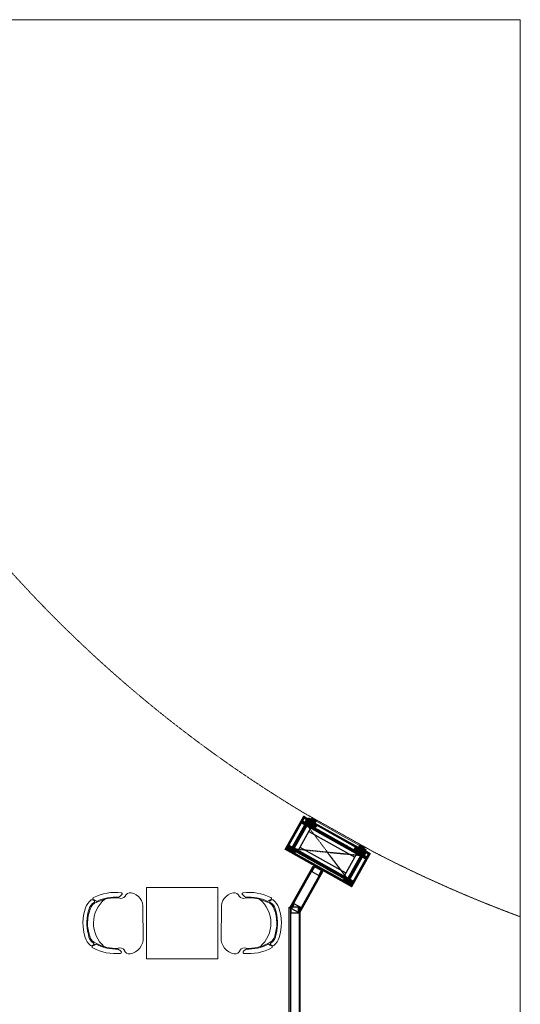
# Model space of a CAD drawing. Header units: millimetres. Extents: x 69858 to 162505, y 5570 to 25972.
# Tile 44 of 53: x 75312 to 79870, y 17014 to 25972. Entities that reach past the tile are written whole.
import ezdxf

# ---------------------------------------------------------------- set-up
doc = ezdxf.new("R2010")
doc.units = ezdxf.units.MM
doc.header["$LTSCALE"] = 2.5
doc.linetypes.add('( Hidden )', pattern=[0.375, 0.25, -0.125])
doc.linetypes.add('DASHED', pattern=[19.05, 12.7, -6.35])
for name, color, linetype in [('1', 1, 'Continuous'), ('2', 2, 'Continuous'), ('250', 250, 'Continuous'), ('6', 7, 'Continuous'), ('Arch', 7, 'Continuous'), ('PROPOSED M.S WORK', 150, 'Continuous')]:
    doc.layers.add(name, color=color, linetype=linetype)
for name, color, linetype, lineweight in [('8', 8, 'Continuous', 0), ('9', 9, 'Continuous', 0), ('A1-WOOD', 11, 'Continuous', 15), ('CKD Equipments', 252, 'Continuous', 0), ('ELEVATION 5', 156, 'Continuous', 5), ('FURNITURES', 30, 'Continuous', 15), ('HATCH MEDIUM', 251, 'Continuous', 5), ('WALL', 132, 'Continuous', 25)]:
    doc.layers.add(name, color=color, linetype=linetype, lineweight=lineweight)
doc.layers.add('A1-SS SHEET', color=7, linetype='Continuous', lineweight=15, true_color=0xe77efc)
pattern_1 = [(45, (-133790.86, -88292.746), (-25.455844, 25.455844), [19.2, -124.8]), (45, (-133793.404, -88290.2), (-25.455844, 25.455844), [27.44684, -116.55316]), (45, (-133795.95, -88287.655), (-25.455844, 25.455844), [34.976716, -109.023284]), (45, (-133798.495, -88285.11), (-25.455844, 25.455844), [34.976716, -109.023284]), (45, (-133801.04, -88282.564), (-25.455844, 25.455844), [27.44684, -116.55316]), (45, (-133803.587, -88280.018), (-25.455844, 25.455844), [19.2, -124.8]), (45, (-133806.132, -88277.473), (-25.455844, 25.455844), [25.255542, -118.744458]), (45, (-133808.678, -88274.927), (-25.455844, 25.455844), [102.870124, -41.129876]), (45, (-133811.223, -88272.38), (-25.455844, 25.455844), [94.623284, -49.376716]), (45, (-133813.77, -88269.836), (-25.455844, 25.455844), [14.861146, -129.138854]), (45, (-133762.01, -88267.29), (-25.455844, 25.455844), [10.976716, -133.023284]), (45, (-133762.794, -88262.08), (-25.455844, 25.455844), [12.965612, -131.034388]), (45, (-133760.025, -88254.218), (-25.455844, 25.455844), [5.46142, -138.53858]), (45, (-133765.058, -88249.185), (-25.455844, 25.455844), [5.46142, -138.53858]), (45, (-133772.92, -88251.954), (-25.455844, 25.455844), [12.965612, -131.034388]), (45, (-133778.13, -88251.168), (-25.455844, 25.455844), [10.976716, -133.023284]), (45, (-133782.334, -88251.977), (-25.455844, 25.455844), [19.327907, -124.672093]), (45, (-133795.624, -88253.388), (-25.455844, 25.455844), [66.738854, -77.261146]), (45, (-133742.368, -88244.255), (-25.455844, 25.455844), [3.423284, -140.576716]), (45, (-133744.913, -88241.71), (-25.455844, 25.455844), [8.23338, -135.76662]), (45, (-133747.46, -88239.164), (-25.455844, 25.455844), [16.150356, -127.849644]), (45, (-133750.004, -88236.62), (-25.455844, 25.455844), [26.04657, -117.95343]), (45, (-133752.55, -88234.073), (-25.455844, 25.455844), [34.29341, -109.70659]), (45, (-133755.095, -88231.527), (-25.455844, 25.455844), [41.823284, -102.176716]), (45, (-133761.03, -88232.37), (-25.455844, 25.455844), [46.61655, -97.38345]), (45, (-133716.18, -88218.07), (-25.455844, 25.455844), [9.589904, -134.410096]), (45, (-133719.254, -88214.69), (-25.455844, 25.455844), [17.074453, -126.925547]), (45, (-133716.313, -88206.32), (-25.455844, 25.455844), [10.976716, -133.023284]), (45, (-133717.1, -88201.11), (-25.455844, 25.455844), [12.965612, -131.034388]), (45, (-133714.33, -88193.25), (-25.455844, 25.455844), [5.46142, -138.53858]), (45, (-133719.363, -88188.216), (-25.455844, 25.455844), [5.46142, -138.53858]), (45, (-133727.225, -88190.985), (-25.455844, 25.455844), [12.965612, -131.034388]), (45, (-133732.435, -88190.2), (-25.455844, 25.455844), [10.976716, -133.023284]), (52.125016, (-133773.763, -88260.377), (101.8233768, 101.8233758), [14.17878, -276.062497]), (52.125016, (-133781.633, -88263.156), (101.8233768, 101.8233758), [14.191722, -276.049556]), (52.125016, (-133790.01, -88266.442), (101.8233768, 101.8233758), [19.349418, -270.89186]), (52.125016, (-133788.274, -88259.614), (101.8233768, 101.8233758), [9.67471, -280.56657]), (52.125016, (-133754.247, -88259.529), (101.8233768, 101.8233758), [19.349418, -270.89186]), (52.125016, (-133753.626, -88252.912), (101.8233768, 101.8233758), [14.191722, -276.049556]), (52.125016, (-133756.164, -88250.356), (101.8233768, 101.8233758), [14.17878, -276.062497]), (52.125016, (-133728.068, -88199.408), (101.8233768, 101.8233758), [14.17878, -276.062497]), (52.125016, (-133735.938, -88202.187), (101.8233768, 101.8233758), [14.191722, -276.049556]), (52.125016, (-133744.315, -88205.473), (101.8233768, 101.8233758), [19.349418, -270.89186]), (52.125016, (-133748.432, -88206.196), (101.8233768, 101.8233758), [9.67471, -280.56657]), (52.125016, (-133697.945, -88202.378), (101.8233768, 101.8233758), [14.512064, -275.729214]), (52.125016, (-133709.4, -88211.287), (101.8233768, 101.8233758), [29.024128, -261.21715]), (52.125016, (-133707.181, -88202.616), (101.8233768, 101.8233758), [21.263437, -268.97784]), (52.125016, (-133708.551, -88198.56), (101.8233768, 101.8233758), [19.349418, -270.89186]), (52.125016, (-133707.93, -88191.943), (101.8233768, 101.8233758), [14.191722, -276.049556]), (52.125016, (-133710.468, -88189.387), (101.8233768, 101.8233758), [14.17878, -276.062497]), (217.874984, (-133750.004, -88236.618), (-101.8233758, -101.8233768), [14.17878, -276.062497]), (37.874984, (-133777.282, -88279.17), (101.8233758, 101.8233768), [19.349418, -270.89186]), (37.874984, (-133773.996, -88270.793), (101.8233758, 101.8233768), [14.191722, -276.049556]), (37.874984, (-133771.218, -88262.923), (101.8233758, 101.8233768), [14.17878, -276.062497]), (217.874984, (-133752.55, -88234.073), (-101.8233758, -101.8233768), [14.191722, -276.049556]), (217.874984, (-133755.095, -88231.527), (-101.8233758, -101.8233768), [19.349418, -270.89186]), (217.874984, (-133761.03, -88232.37), (-101.8233758, -101.8233768), [9.67471, -280.56657]), (37.874984, (-133803.26, -88259.327), (101.8233758, 101.8233768), [9.67471, -280.56657]), (217.874984, (-133717.037, -88224.015), (-101.8233758, -101.8233768), [29.024128, -261.21715]), (217.874984, (-133716.181, -88218.068), (-101.8233758, -101.8233768), [29.024128, -261.21715]), (217.874984, (-133719.254, -88214.69), (-101.8233758, -101.8233768), [21.263437, -268.97784]), (37.874984, (-133731.587, -88218.2), (101.8233758, 101.8233768), [19.349418, -270.89186]), (37.874984, (-133728.3, -88209.824), (101.8233758, 101.8233768), [14.191722, -276.049556]), (37.874984, (-133725.522, -88201.954), (101.8233758, 101.8233768), [14.17878, -276.062497]), (217.874984, (-133704.309, -88175.65), (-101.8233758, -101.8233768), [14.17878, -276.062497]), (217.874984, (-133706.854, -88173.104), (-101.8233758, -101.8233768), [14.191722, -276.049556]), (217.874984, (-133709.4, -88170.558), (-101.8233758, -101.8233768), [19.349418, -270.89186]), (217.874984, (-133711.946, -88168.012), (-101.8233758, -101.8233768), [14.512064, -275.729214]), (45, (-133761.915, -88252.33), (-25.455844, 25.455844), [5.46142, -138.53858]), (45, (-133763.212, -88251.03), (-25.455844, 25.455844), [5.46142, -138.53858]), (45, (-133716.22, -88191.36), (-25.455844, 25.455844), [5.46142, -138.53858]), (45, (-133717.516, -88190.062), (-25.455844, 25.455844), [5.46142, -138.53858]), (37.874984, (-133767.751, -88256.868), (101.8233758, 101.8233768), [7.393872, -282.847406]), (52.125016, (-133767.751, -88256.868), (101.8233768, 101.8233758), [7.393872, -282.847406]), (217.874984, (-133753.514, -88242.63), (-101.8233758, -101.8233768), [7.393872, -282.847406]), (52.125016, (-133758.053, -88248.467), (101.8233768, 101.8233758), [7.393872, -282.847406]), (37.874984, (-133722.056, -88195.899), (101.8233758, 101.8233768), [7.393872, -282.847406]), (52.125016, (-133722.056, -88195.899), (101.8233768, 101.8233758), [7.393872, -282.847406]), (217.874984, (-133707.818, -88181.661), (-101.8233758, -101.8233768), [7.393872, -282.847406]), (52.125016, (-133712.357, -88187.497), (101.8233768, 101.8233758), [7.393872, -282.847406])]
pattern_2 = [(90, (-264122.1607, 233636.0665), (-3.175, 2e-16), []), (135, (-264122.161, 233636.0665), (-6.34999567, -6.34999567), [4.49012806, -8.98025612])]
pattern_3 = [(135, (85579.499, -135167.25), (-10.00000027, -3e-15), [4.242641, -9.899495]), (153.434949, (85576.499, -135164.25), (-10.0000001, -3e-08), [4.472136, -17.888544]), (135, (85572.499, -135162.25), (-3e-15, 10.00000027), [1.414214, -12.727922]), (116.565051, (85571.499, -135161.25), (3e-08, 10.0000001), [4.472136, -17.888544]), (135, (85579.499, -135163.25), (-10.00000027, -3e-15), [4.242641, -9.899495]), (146.309932, (85577.499, -135167.25), (-10.00000007, 8e-08), [3.605551, -32.449961]), (146.309932, (85575.499, -135162.25), (-10.00000007, 8e-08), [3.605551, -32.449961]), (116.565051, (85573.499, -135167.25), (3e-08, 10.0000001), [4.472136, -17.888544]), (146.309932, (85577.499, -135157.25), (-10.00000007, 8e-08), [3.605551, -32.449961]), (146.309932, (85575.499, -135152.25), (-10.00000007, 8e-08), [3.605551, -32.449961])]
pattern_4 = [(45, (-117.4317, 31.781), (-2.245064, 2.245064), []), (45, (-115.1867, 31.781), (-2.245064, 2.245064), [1.5875, -0.79375])]

# ---------------------------------------------------------------- blocks, each defined once
blk = doc.blocks.new('MS-C1')
at = {"layer": 'PROPOSED M.S WORK', "lineweight": 5, "true_color": 0x545454}
h = blk.add_hatch(dxfattribs=at)
h.set_pattern_fill('ANSI33', color=251, scale=0.5)
h.set_pattern_definition([(45, (-290, 65), (-2.24506, 2.24506), []), (45, (-287.755, 65), (-2.24506, 2.24506), [1.5875, -0.79375])])
edge = h.paths.add_edge_path()
edge.add_line((-240, 115), (-290, 115))
edge.add_line((-290, 115), (-290, 65))
edge.add_line((-290, 65), (-286.4, 66.8))
edge.add_arc((-287.5, 69), 2.5, 296.56505, 360)
edge.add_line((-285, 69), (-285, 110))
edge.add_line((-285, 110), (-244, 110))
edge.add_arc((-244, 112.5), 2.5, 270, 333.43495)
edge.add_line((-241.8, 111.4), (-240, 115))
h = blk.add_hatch(dxfattribs=at)
h.set_pattern_fill('ANSI33', color=251, scale=0.5)
h.set_pattern_definition([(45, (-117.4317, 4.781), (-2.245064, 2.245064), []), (45, (-115.1867, 4.781), (-2.245064, 2.245064), [1.5875, -0.79375])])
edge = h.paths.add_edge_path()
edge.add_line((240, 115), (290, 115))
edge.add_line((290, 115), (290, 65))
edge.add_line((290, 65), (286.4, 66.8))
edge.add_arc((287.5, 69), 2.5, 180, 243.43495, ccw=False)
edge.add_line((285, 69), (285, 110))
edge.add_line((285, 110), (244, 110))
edge.add_arc((244, 112.5), 2.5, 206.56505, 270, ccw=False)
edge.add_line((241.8, 111.4), (240, 115))
h = blk.add_hatch(dxfattribs=at)
h.set_pattern_fill('ANSI33', color=251, scale=0.5)
h.set_pattern_definition(pattern_4)
edge = h.paths.add_edge_path()
edge.add_line((-240, -138), (-290, -138))
edge.add_line((-290, -138), (-290, -88))
edge.add_line((-290, -88), (-286.4, -89.8))
edge.add_arc((-287.5, -92), 2.5, 0, 63.43495, ccw=False)
edge.add_line((-285, -92), (-285, -133))
edge.add_line((-285, -133), (-244, -133))
edge.add_arc((-244, -135.5), 2.5, 26.56505, 90, ccw=False)
edge.add_line((-241.8, -134.4), (-240, -138))
h = blk.add_hatch(dxfattribs=at)
h.set_pattern_fill('ANSI33', color=251, scale=0.5)
h.set_pattern_definition(pattern_4)
edge = h.paths.add_edge_path()
edge.add_line((240, -138), (290, -138))
edge.add_line((290, -138), (290, -88))
edge.add_line((290, -88), (286.4, -89.8))
edge.add_arc((287.5, -92), 2.5, 116.56505, 180)
edge.add_line((285, -92), (285, -133))
edge.add_line((285, -133), (244, -133))
edge.add_arc((244, -135.5), 2.5, 90, 153.43495)
edge.add_line((241.8, -134.4), (240, -138))
at = {"layer": 'PROPOSED M.S WORK', "linetype": 'DASHED', "ltscale": 0.02}
for p, q in [((-290, 115), (290, -138)), ((290, 115), (-290, -138))]:
    blk.add_line(p, q, dxfattribs=at)
at = {"layer": 'PROPOSED M.S WORK'}
for p, q in [((-285, -128), (-285, 105)), ((-280, -128), (-280, 105)), ((-240, -128), (-240, 105)), ((240, -128), (240, 105)), ((280, -128), (280, 105)), ((285, -128), (285, 105))]:
    blk.add_line(p, q, dxfattribs=at)
for points in [[(-240, 115), (-290, 115), (-290, 65), (-286.4, 66.8, 0.284079), (-285, 69), (-285, 110), (-244, 110, 0.284079), (-241.8, 111.4), (-240, 115)], [(240, 115), (290, 115), (290, 65), (286.4, 66.8, -0.284079), (285, 69), (285, 110), (244, 110, -0.284079), (241.8, 111.4), (240, 115)], [(-240, -138), (-290, -138), (-290, -88), (-286.4, -89.8, -0.284079), (-285, -92), (-285, -133), (-244, -133, -0.284079), (-241.8, -134.4), (-240, -138)], [(240, -138), (290, -138), (290, -88), (286.4, -89.8, 0.284079), (285, -92), (285, -133), (244, -133, 0.284079), (241.8, -134.4), (240, -138)]]:
    blk.add_lwpolyline(points, format="xyb", dxfattribs=at)
blk.add_lwpolyline([(-290, 115), (290, 115), (290, -138), (-290, -138)], close=True, dxfattribs=at)
for points in [[(-285, 110), (285, 110)], [(-285, 105), (285, 105)], [(-240, 70), (240, 70)], [(-285, -128), (285, -128)], [(-285, -133), (285, -133)], [(-240, -93), (240, -93)]]:
    blk.add_lwpolyline(points, dxfattribs=at)
blk = doc.blocks.new('A$C47C848D8')
at = {"layer": '2', "lineweight": 5}
h = blk.add_hatch(color=8, dxfattribs=at)
h.dxf.hatch_style = 1
h.paths.add_polyline_path([(-225, -174.7), (225, -174.7), (225, -176.2), (-225, -176.2)])
at = {"layer": '250', "lineweight": 5}
h = blk.add_hatch(dxfattribs=at)
h.set_pattern_fill('DOLMIT', color=8, scale=0.5, angle=90)
h.set_pattern_definition(pattern_2)
h.paths.add_polyline_path([(334, -162.7), (346, -162.7), (346, 165.3), (334, 165.3)])
h.paths.add_polyline_path([(-334, 153.3), (334, 153.3), (334, 165.3), (-334, 165.3)])
h.paths.add_polyline_path([(-334, -162.7), (-346, -162.7), (-346, 165.3), (-334, 165.3)])
h.paths.add_polyline_path([(-312, -137.5), (-300, -137.5), (-300, -162.7), (-312, -162.7)])
h.paths.add_polyline_path([(-300, -162.7), (-346, -162.7), (-346, -174.7), (-300, -174.7)])
h.paths.add_polyline_path([(300, -162.7), (346, -162.7), (346, -174.7), (300, -174.7)])
h.paths.add_polyline_path([(312, -137.5), (300, -137.5), (300, -162.7), (312, -162.7)])
h.paths.add_polyline_path([(334, 139.5), (252, 139.5), (252, 153.3), (334, 153.3)])
h.paths.add_polyline_path([(-334, 139.5), (-252, 139.5), (-252, 153.3), (-334, 153.3)])
h = blk.add_hatch(dxfattribs=at)
h.set_pattern_fill('DOLMIT', color=8, scale=0.5, angle=90)
h.set_pattern_definition(pattern_2)
h.paths.add_polyline_path([(-290, -125.5), (290, -125.5), (290, -137.5), (-290, -137.5)])
h.paths.add_polyline_path([(-302, 139.5), (-290, 139.5), (-290, -137.5), (-302, -137.5)])
h.paths.add_polyline_path([(290, -137.5), (302, -137.5), (302, 139.5), (290, 139.5)])
h.paths.add_polyline_path([(-290, 139.5), (290, 139.5), (290, 127.5), (-290, 127.5)])
h = blk.add_hatch(dxfattribs=at)
h.set_pattern_fill('DOLMIT', color=8, scale=0.5, angle=90)
h.set_pattern_definition(pattern_2)
h.paths.add_polyline_path([(225, -162.7), (-225, -162.7), (-225, -174.7), (225, -174.7)])
at = {"layer": '8', "lineweight": 5}
h = blk.add_hatch(dxfattribs=at)
h.set_pattern_fill('PGRAIN', color=8, scale=1.2, angle=45, style=0)
h.set_pattern_definition(pattern_1)
h.paths.add_polyline_path([(-300, -137.5), (-225, -137.5), (-225, -205.7), (-275, -205.7), (-275, -191.2), (-300, -191.2)])
h = blk.add_hatch(dxfattribs=at)
h.set_pattern_fill('PGRAIN', color=8, scale=1.2, angle=45, style=0)
h.set_pattern_definition(pattern_1)
h.paths.add_polyline_path([(300, -137.5), (225, -137.5), (225, -205.7), (275, -205.7), (275, -191.2), (300, -191.2)])
at = {"layer": '9', "lineweight": 5}
h = blk.add_hatch(dxfattribs=at)
h.set_pattern_fill('CSWOOD2', color=8, angle=90)
h.set_pattern_definition(pattern_3)
h.paths.add_polyline_path([(-302, 114.5), (-334, 114.5), (-334, 139.5), (-302, 139.5)])
h = blk.add_hatch(dxfattribs=at)
h.set_pattern_fill('CSWOOD2', color=8, angle=90)
h.set_pattern_definition(pattern_3)
h.paths.add_polyline_path([(302, 114.5), (334, 114.5), (334, 139.5), (302, 139.5)])
h = blk.add_hatch(dxfattribs=at)
h.set_pattern_fill('CSWOOD2', color=8, angle=90)
h.set_pattern_definition(pattern_3)
h.paths.add_polyline_path([(-302, -112.5), (-334, -112.5), (-334, -137.5), (-302, -137.5)])
h = blk.add_hatch(dxfattribs=at)
h.set_pattern_fill('CSWOOD2', color=8, angle=90)
h.set_pattern_definition([(135, (85684.999, -135192.363), (-10.00000027, -3e-15), [4.242641, -9.899495]), (153.434949, (85681.999, -135189.3632), (-10.0000001, -3e-08), [4.472136, -17.888544]), (135, (85677.999, -135187.363), (-3e-15, 10.00000027), [1.414214, -12.727922]), (116.565051, (85676.999, -135186.3632), (3e-08, 10.0000001), [4.472136, -17.888544]), (135, (85684.999, -135188.363), (-10.00000027, -3e-15), [4.242641, -9.899495]), (146.309932, (85682.999, -135192.363), (-10.00000007, 8e-08), [3.605551, -32.449961]), (146.309932, (85680.999, -135187.363), (-10.00000007, 8e-08), [3.605551, -32.449961]), (116.565051, (85678.999, -135192.3632), (3e-08, 10.0000001), [4.472136, -17.888544]), (146.309932, (85682.999, -135182.363), (-10.00000007, 8e-08), [3.605551, -32.449961]), (146.309932, (85680.999, -135177.363), (-10.00000007, 8e-08), [3.605551, -32.449961])])
h.paths.add_polyline_path([(-200, -137.5), (-225, -137.5), (-225, -162.7), (-200, -162.7)])
h = blk.add_hatch(dxfattribs=at)
h.set_pattern_fill('CSWOOD2', color=8, angle=90)
h.set_pattern_definition([(135, (86109.999, -135192.363), (-10.00000027, -3e-15), [4.242641, -9.899495]), (153.434949, (86106.999, -135189.3632), (-10.0000001, -3e-08), [4.472136, -17.888544]), (135, (86102.999, -135187.363), (-3e-15, 10.00000027), [1.414214, -12.727922]), (116.565051, (86101.999, -135186.3632), (3e-08, 10.0000001), [4.472136, -17.888544]), (135, (86109.999, -135188.363), (-10.00000027, -3e-15), [4.242641, -9.899495]), (146.309932, (86107.999, -135192.363), (-10.00000007, 8e-08), [3.605551, -32.449961]), (146.309932, (86105.999, -135187.363), (-10.00000007, 8e-08), [3.605551, -32.449961]), (116.565051, (86103.999, -135192.3632), (3e-08, 10.0000001), [4.472136, -17.888544]), (146.309932, (86107.999, -135182.363), (-10.00000007, 8e-08), [3.605551, -32.449961]), (146.309932, (86105.999, -135177.363), (-10.00000007, 8e-08), [3.605551, -32.449961])])
h.paths.add_polyline_path([(225, -137.5), (200, -137.5), (200, -162.7), (225, -162.7)])
h = blk.add_hatch(dxfattribs=at)
h.set_pattern_fill('CSWOOD2', color=8, angle=90)
h.set_pattern_definition(pattern_3)
h.paths.add_polyline_path([(302, -112.5), (334, -112.5), (334, -137.5), (302, -137.5)])
at = {"layer": '1', "color": 8, "lineweight": 5}
for points in [[(-334, -162.7), (-346, -162.7), (-346, 165.3), (-334, 165.3)], [(-334, 153.3), (334, 153.3), (334, 165.3), (-334, 165.3)], [(-334, 139.5), (-252, 139.5), (-252, 153.3), (-334, 153.3)], [(-302, 139.5), (-290, 139.5), (-290, -137.5), (-302, -137.5)], [(-290, 139.5), (290, 139.5), (290, 127.5), (-290, 127.5)], [(334, 139.5), (252, 139.5), (252, 153.3), (334, 153.3)], [(290, -137.5), (302, -137.5), (302, 139.5), (290, 139.5)], [(334, -162.7), (346, -162.7), (346, 165.3), (334, 165.3)], [(-300, -162.7), (-346, -162.7), (-346, -174.7), (-300, -174.7)], [(-312, -137.5), (-300, -137.5), (-300, -162.7), (-312, -162.7)], [(-290, -125.5), (290, -125.5), (290, -137.5), (-290, -137.5)], [(225, -162.7), (-225, -162.7), (-225, -174.7), (225, -174.7)], [(312, -137.5), (300, -137.5), (300, -162.7), (312, -162.7)], [(300, -162.7), (346, -162.7), (346, -174.7), (300, -174.7)]]:
    blk.add_lwpolyline(points, close=True, dxfattribs=at)
at = {"layer": '2', "color": 8, "lineweight": 5}
blk.add_lwpolyline([(-225, -174.7), (225, -174.7), (225, -176.2), (-225, -176.2)], close=True, dxfattribs=at)
at = {"layer": '6', "color": 8, "linetype": 'ByBlock', "lineweight": 5, "const_width": 1}
for points in [[(-225, -137.5), (-300, -137.5), (-300, -191.2), (-275, -191.2), (-275, -205.7), (-225, -205.7)], [(225, -137.5), (300, -137.5), (300, -191.2), (275, -191.2), (275, -205.7), (225, -205.7)]]:
    blk.add_lwpolyline(points, close=True, dxfattribs=at)
at = {"layer": '6', "color": 8, "lineweight": 5}
blk.add_lwpolyline([(-225, -176.2), (225, -176.2), (225, -194.2), (-225, -194.2)], close=True, dxfattribs=at)
at = {"layer": 'A1-SS SHEET', "color": 8, "lineweight": 5}
blk.add_lwpolyline([(346, -174.7), (300, -174.7), (300, -178.7), (346, -178.7)], close=True, dxfattribs=at)
at = {"layer": 'A1-WOOD', "color": 8, "lineweight": 5}
for points in [[(-302, 114.5), (-334, 114.5), (-334, 139.5), (-302, 139.5)], [(302, 114.5), (334, 114.5), (334, 139.5), (302, 139.5)], [(-302, -137.5), (-334, -137.5), (-334, -112.5), (-302, -112.5)], [(-225, -137.5), (-200, -137.5), (-200, -162.7), (-225, -162.7)], [(200, -162.7), (225, -162.7), (225, -137.5), (200, -137.5)], [(302, -137.5), (334, -137.5), (334, -112.5), (302, -112.5)]]:
    blk.add_lwpolyline(points, close=True, dxfattribs=at)
at = {"layer": 'ELEVATION 5', "color": 8, "lineweight": 5}
for points in [[(-350, -178.7), (-346, -178.7), (-346, 169.3), (-350, 169.3)], [(-346, 169.3), (346, 169.3), (346, 165.3), (-346, 165.3)], [(346, 169.3), (350, 169.3), (350, -178.7), (346, -178.7)], [(-300, -174.7), (-346, -174.7), (-346, -178.7), (-300, -178.7)]]:
    blk.add_lwpolyline(points, close=True, dxfattribs=at)
at = {"color": 8, "lineweight": 5}
blk.add_blockref('MS-C1', (0, 12.5), dxfattribs=at)
blk = doc.blocks.new('*U96')
at = {"color": 8}
for points in [[(0, 0), (8619.7, 0), (8619.7, -10), (0, -10)], [(0, -15), (50, -15), (50, -85), (0, -85)], [(8569.7, -15), (8619.7, -15), (8619.7, -85), (8569.7, -85)], [(0, -100), (8619.7, -100), (8619.7, -90), (0, -90)]]:
    blk.add_lwpolyline(points, close=True, dxfattribs=at)
blk = doc.blocks.new('*U97')
at = {"color": 8}
for points in [[(0, 0), (435.1, 0), (435.1, -10), (0, -10)], [(0, -15), (50, -15), (50, -85), (0, -85)], [(385.1, -15), (435.1, -15), (435.1, -85), (385.1, -85)], [(0, -100), (435.1, -100), (435.1, -90), (0, -90)]]:
    blk.add_lwpolyline(points, close=True, dxfattribs=at)
blk = doc.blocks.new('04P-CH~1')
at = {"layer": 'FURNITURES', "color": 8}
blk.add_line((-0.6031, 0.6002), (-0.3259, 0.597), dxfattribs=at)
for centre, radius, start, end in [((-0.6123, 0.4516), 0.1489, 86.45826, 170.84441), ((-0.3081, 0.4618), 0.1363, 9.13239, 97.50787), ((-0.7092, 0.4672), 0.0508, 170.84441, 251.00231), ((-0.2234, 0.474), 0.0508, 290.59406, 10.75195), ((-0.3026, 0.3344), 0.456, 173.92961, 208.62433), ((-0.7462, 0.3807), 0.01, 46.56635, 168.96112), ((-0.9103, 0.2073), 0.2488, 38.01323, 46.56635), ((-0.7491, 0.3792), 0.0464, 334.70337, 59.67207), ((-0.181, 0.3871), 0.0464, 121.92429, 206.89299), ((-0.6261, 0.3299), 0.456, 332.97204, 7.66676), ((-0.0151, 0.2198), 0.2488, 135.03001, 143.58313), ((-0.184, 0.3885), 0.01, 12.63524, 135.03001), ((-0.3125, 0.3391), 0.4025, 176.94568, 208.36885), ((-0.3123, 0.339), 0.3954, 177.0537, 208.52316), ((-0.6165, 0.3348), 0.3954, 333.0732, 4.54266), ((-0.6164, 0.3348), 0.4025, 333.22752, 4.65068), ((-0.465, 0.421), 0.2985, 220.6848, 320.38834), ((-0.6935, 0.1195), 0.01, 200.82595, 338.53261), ((-0.5509, 0.0634), 0.1433, 143.88699, 158.53261), ((-0.6722, 0.1012), 0.01, 162.69848, 217.18732), ((-0.5509, 0.0634), 0.1371, 154.57208, 162.69848), ((-0.5651, 0.1825), 0.1445, 217.18732, 254.77146), ((-0.6657, 0.118), 0.01, 32.6756, 154.57208), ((-0.5651, 0.1825), 0.1, 198.86575, 254.77146), ((-0.5651, 0.1825), 0.1095, 212.6756, 265.19021), ((-0.3595, 0.1854), 0.1, 286.8249, 342.73061), ((-0.3595, 0.1854), 0.1095, 286.8249, 328.92077), ((-0.3595, 0.1854), 0.1445, 286.8249, 324.40904), ((-0.2571, 0.1237), 0.01, 27.02428, 148.92077), ((-0.3704, 0.0659), 0.1433, 23.06375, 37.70938), ((-0.3704, 0.0659), 0.1371, 18.89788, 27.02428), ((-0.2501, 0.1071), 0.01, 324.40904, 18.89788), ((-0.2294, 0.126), 0.01, 203.06375, 340.77041), ((-0.4661, 0.456), 0.435, 251.64897, 289.94739), ((-0.4661, 0.4573), 0.3918, 251.35616, 290.2402), ((-0.5751, 0.0635), 0.01, 75.17077, 85.19021), ((-0.4624, 0.4792), 0.4208, 254.83048, 288.66311)]:
    blk.add_arc(centre, radius, start, end, dxfattribs=at)
blk = doc.blocks.new('ARCH')
at = {"layer": 'CKD Equipments', "color": 8}
blk.add_lwpolyline([(113774.5, 23105), (123786.4, 23105), (123786.4, 5570.2), (113774.5, 5570.2)], close=True, dxfattribs=at)
at = {"layer": 'FURNITURES', "color": 8}
blk.add_lwpolyline([(121033, 15210.6), (120383, 15210.6), (120383, 14560.6), (121033, 14560.6)], close=True, dxfattribs=at)
at = {"layer": 'HATCH MEDIUM', "color": 8, "linetype": '( Hidden )'}
blk.add_lwpolyline([(116475.7, 23100, 0.012104), (116626.4, 22552.9), (116848.5, 21889.1, 0.171223), (121824.6, 15883), (122435.6, 15541.4, 0.03154), (123786.4, 14943)], format="xyb", dxfattribs=at)
at = {"color": 8, "xscale": -1, "rotation": 150.7856245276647}
blk.add_blockref('A$C47C848D8', (122029.7, 15532.6), dxfattribs=at)
at = {"layer": 'FURNITURES', "color": 8, "yscale": 946.5666576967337, "zscale": 946.5666576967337}
for p, xscale, rotation in [((119784.5, 15325.3), -946.5666576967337, 270), ((121631.5, 15325.3), 946.5666576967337, 90)]:
    blk.add_blockref('04P-CH~1', p, dxfattribs=dict(at, xscale=xscale, rotation=rotation))
at = {"layer": 'WALL', "color": 8, "xscale": -1}
for name, p, rotation in [('*U97', (121775.9, 14976.2), 240.7856057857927), ('*U96', (121783, 6410.6), 270)]:
    blk.add_blockref(name, p, dxfattribs=dict(at, rotation=rotation))

msp = doc.modelspace()

# ---------------------------------------------------------------- block references
at = {"layer": 'Arch'}
msp.add_blockref('ARCH', (-43916.7, 2867), dxfattribs=at)

doc.saveas('drawing.dxf')
